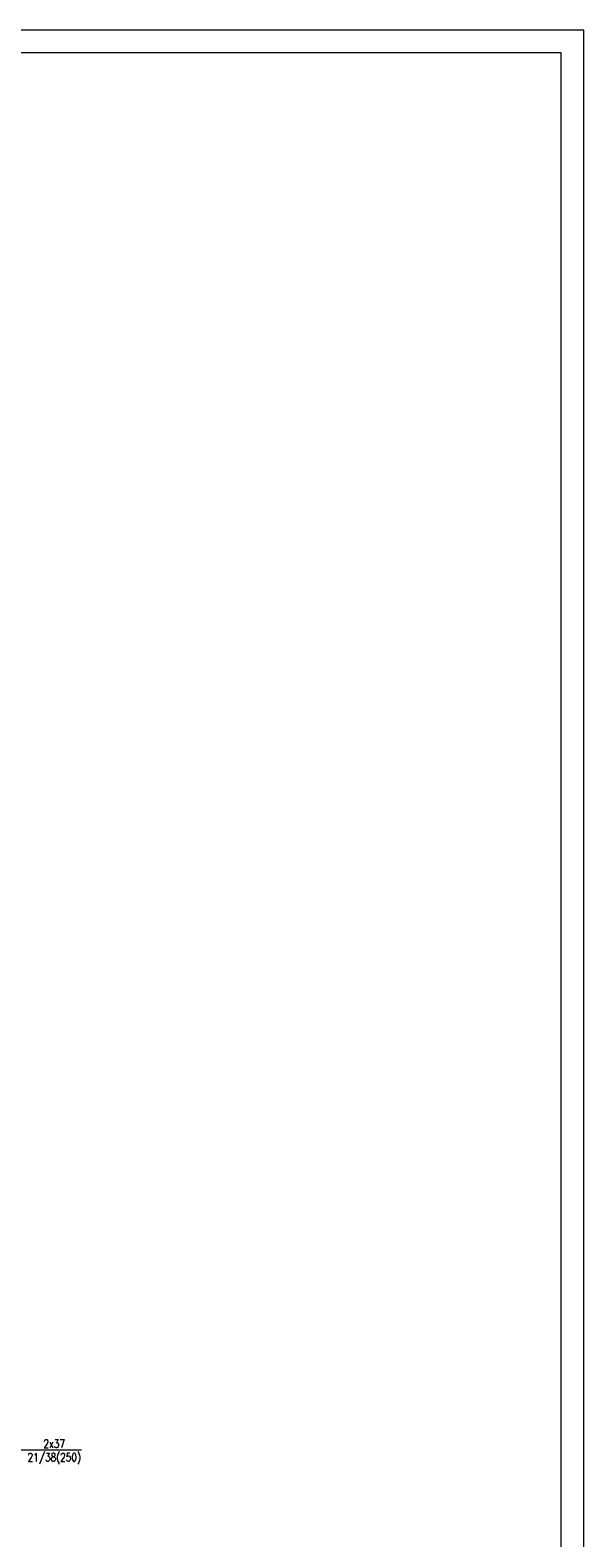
# Model space of a CAD drawing. Header units: millimetres. Extents: x 7052 to 69970, y -1719 to 15326.
# Tile 145 of 160: x 68751 to 69970, y 899 to 4221. Entities that reach past the tile are written whole.
import ezdxf

# ---------------------------------------------------------------- set-up
doc = ezdxf.new("R2010")
doc.units = ezdxf.units.MM
for name, color, linetype, lineweight in [('m_cienka', 7, 'Continuous', 5), ('m_tabela', 7, 'Continuous', 20), ('m_tekst', 7, 'Continuous', 13)]:
    doc.layers.add(name, color=color, linetype=linetype, lineweight=lineweight)
doc.styles.add('WYM', font='simplex.shx', dxfattribs={"width": 0.5})

msp = doc.modelspace()

# ---------------------------------------------------------------- linework, layer by layer
at = {"layer": 'm_cienka', "color": 0, "ltscale": 2}
msp.add_line((68864.3, 1092.3), (68611.5, 1092.3), dxfattribs=at)
at = {"layer": 'm_tabela', "color": 0}
for p, q in [((69970, 4220.8), (61560, 4220.8)), ((69970, -1719.2), (69970, 4220.8)), ((69920, 4170.8), (61610, 4170.8)), ((69920, -1669.2), (69920, 4170.8))]:
    msp.add_line(p, q, dxfattribs=at)

# ---------------------------------------------------------------- texts
at = {"layer": 'm_tekst', "color": 0, "ltscale": 2, "insert": (68827.2, 1115.6), "char_height": 17, "width": 45.672, "attachment_point": 3, "style": 'WYM'}
msp.add_mtext('\\pxqc;{\\H1.0588x;\\W0.8;2x37\\P21/38(250)\\W0.6; \\H0.94444x; }', dxfattribs=at)

doc.saveas('drawing.dxf')
